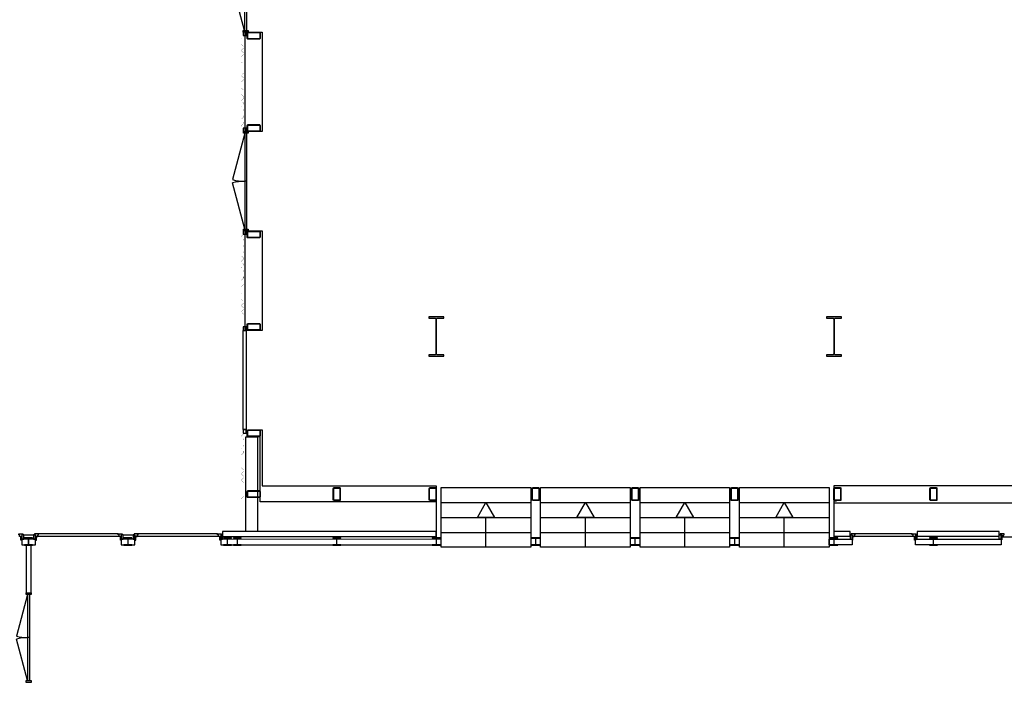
# Model space of a CAD drawing. Header units: millimetres. Extents: x 7256 to 213640, y 21030 to 164335.
# Tile 23 of 70: x 96613 to 116415, y 85621 to 98954. Entities that reach past the tile are written whole.
import ezdxf

# ---------------------------------------------------------------- set-up
doc = ezdxf.new("R2010")
doc.units = ezdxf.units.MM
doc.header["$LTSCALE"] = 100
for name, color, linetype in [('AA28----_KONSTRUKTIE', 252, 'Continuous'), ('AL21----_BUITENWAND', 3, 'Continuous'), ('AL22----_BINNENWAND', 2, 'Continuous'), ('AL24----_TRAPPEN', 8, 'Continuous'), ('AL28----_KONSTRUKTIE_BETON', 3, 'Continuous'), ('AL28----_KONSTRUKTIE_STAAL', 1, 'Continuous'), ('AL31----_BUITENKOZIJNEN', 1, 'Continuous'), ('AL32----_BINNENKOZIJNEN', 1, 'Continuous')]:
    doc.layers.add(name, color=color, linetype=linetype)

# ---------------------------------------------------------------- blocks, each defined once
blk = doc.blocks.new('HEA 160')
at = {"layer": 'AA28----_KONSTRUKTIE'}
h = blk.add_hatch(color=256, dxfattribs=at)
h.dxf.hatch_style = 1
h.paths.add_polyline_path([(80, -76), (80, -67), (18, -67, -0.414214), (3, -52), (3, 52, -0.414214), (18, 67), (80, 67), (80, 76), (-80, 76), (-80, 67), (-18, 67, -0.414214), (-3, 52), (-3, -52, -0.414214), (-18, -67), (-80, -67), (-80, -76)])
at = {"layer": 'AL28----_KONSTRUKTIE_STAAL'}
blk.add_lwpolyline([(-80, 76), (-80, 67), (-18, 67, -0.414214), (-3, 52), (-3, -52, -0.414214), (-18, -67), (-80, -67), (-80, -76), (80, -76), (80, -67), (18, -67, -0.414214), (3, -52), (3, 52, -0.414214), (18, 67), (80, 67), (80, 76)], format="xyb", close=True, dxfattribs=at)
blk = doc.blocks.new('*U164')
at = {"layer": 'AL32----_BINNENKOZIJNEN'}
for points in [[(-1800, 50), (-1765, 50), (-1765, -50), (-1800, -50)], [(-1765, 21), (-1765, -21), (-35, -21), (-35, 21)], [(-35, 50), (0, 50), (0, -50), (-35, -50)]]:
    blk.add_lwpolyline(points, close=True, dxfattribs=at)
for points in [[(-900, 21), (-900, -21)], [(-1765, -21), (-929, -245)], [(-35, -21), (-870, -245)]]:
    blk.add_lwpolyline(points, dxfattribs=at)
for centre, start, end in [((-1765, -21), 345, 0.0008), ((-35, -21), 180.0008, 195.0017)]:
    blk.add_arc(centre, 865, start, end, dxfattribs=at)
blk = doc.blocks.new('*U186')
at = {"layer": 'AL31----_BUITENKOZIJNEN'}
for points in [[(-2000, 50), (-1965, 50), (-1965, -50), (-2000, -50)], [(-1965, 21), (-1965, -21), (-35, -21), (-35, 21)], [(-35, 50), (0, 50), (0, -50), (-35, -50)]]:
    blk.add_lwpolyline(points, close=True, dxfattribs=at)
for points in [[(-1000, 21), (-1000, -21)], [(-1965, -21), (-1033, -270)], [(-35, -21), (-967, -270)]]:
    blk.add_lwpolyline(points, dxfattribs=at)
for centre, start, end in [((-1965, -21), 345, 0.0007), ((-35, -21), 179.9993, 195)]:
    blk.add_arc(centre, 965, start, end, dxfattribs=at)

msp = doc.modelspace()

# ---------------------------------------------------------------- hatches: boundary and pattern name
at = {"layer": 'AA28----_KONSTRUKTIE'}
h = msp.add_hatch(color=256, dxfattribs=at)
h.dxf.hatch_style = 1
edge = h.paths.add_edge_path(flags=16)
edge.add_arc((101205, 98578), 7, 180, 270, ccw=False)
edge.add_line((101198, 98578), (101198, 98688))
edge.add_arc((101206, 98688), 7.18, 90.9871, 179.0129, ccw=False)
edge.add_line((101205, 98695), (101435, 98695))
edge.add_arc((101435, 98688), 7.18, 0.9855, 89.0146, ccw=False)
edge.add_line((101442, 98688), (101442, 98578))
edge.add_arc((101435, 98578), 7.18, 270.9856, 359.0144, ccw=False)
edge.add_line((101435, 98571), (101205, 98571))
edge = h.paths.add_edge_path()
edge.add_arc((101205, 98578), 15, 180, 270, ccw=False)
edge.add_line((101190, 98578), (101190, 98688))
edge.add_arc((101206, 98688), 15.2, 90.6789, 179.3211, ccw=False)
edge.add_line((101205, 98703), (101435, 98703))
edge.add_arc((101435, 98688), 15.2, 0.6778, 89.3223, ccw=False)
edge.add_line((101450, 98688), (101450, 98578))
edge.add_arc((101435, 98578), 15.2, 270.6778, 359.3222, ccw=False)
edge.add_line((101435, 98563), (101205, 98563))
h = msp.add_hatch(color=256, dxfattribs=at)
h.dxf.hatch_style = 1
edge = h.paths.add_edge_path(flags=16)
edge.add_arc((101205, 98578), 7, 180, 270, ccw=False)
edge.add_line((101198, 98578), (101198, 98688))
edge.add_arc((101206, 98688), 7.18, 90.9871, 179.0129, ccw=False)
edge.add_line((101205, 98695), (101435, 98695))
edge.add_arc((101435, 98688), 7.18, 0.9855, 89.0146, ccw=False)
edge.add_line((101442, 98688), (101442, 98578))
edge.add_arc((101435, 98578), 7.18, 270.9856, 359.0144, ccw=False)
edge.add_line((101435, 98571), (101205, 98571))
edge = h.paths.add_edge_path()
edge.add_arc((101205, 98578), 15, 180, 270, ccw=False)
edge.add_line((101190, 98578), (101190, 98688))
edge.add_arc((101206, 98688), 15.2, 90.6789, 179.3211, ccw=False)
edge.add_line((101205, 98703), (101435, 98703))
edge.add_arc((101435, 98688), 15.2, 0.6778, 89.3223, ccw=False)
edge.add_line((101450, 98688), (101450, 98578))
edge.add_arc((101435, 98578), 15.2, 270.6778, 359.3222, ccw=False)
edge.add_line((101435, 98563), (101205, 98563))
h = msp.add_hatch(color=256, dxfattribs=at)
h.dxf.hatch_style = 1
edge = h.paths.add_edge_path(flags=16)
edge.add_arc((101205, 96718), 7, 180, 270, ccw=False)
edge.add_line((101198, 96718), (101198, 96828))
edge.add_arc((101206, 96828), 7.18, 90.9871, 179.0129, ccw=False)
edge.add_line((101205, 96835), (101435, 96835))
edge.add_arc((101435, 96828), 7.18, 0.9855, 89.0146, ccw=False)
edge.add_line((101442, 96828), (101442, 96718))
edge.add_arc((101435, 96718), 7.18, 270.9856, 359.0144, ccw=False)
edge.add_line((101435, 96711), (101205, 96711))
edge = h.paths.add_edge_path()
edge.add_arc((101205, 96718), 15, 180, 270, ccw=False)
edge.add_line((101190, 96718), (101190, 96828))
edge.add_arc((101206, 96828), 15.2, 90.6789, 179.3211, ccw=False)
edge.add_line((101205, 96843), (101435, 96843))
edge.add_arc((101435, 96828), 15.2, 0.6778, 89.3223, ccw=False)
edge.add_line((101450, 96828), (101450, 96718))
edge.add_arc((101435, 96718), 15.2, 270.6778, 359.3222, ccw=False)
edge.add_line((101435, 96703), (101205, 96703))
h = msp.add_hatch(color=256, dxfattribs=at)
h.dxf.hatch_style = 1
edge = h.paths.add_edge_path(flags=16)
edge.add_arc((101205, 96718), 7, 180, 270, ccw=False)
edge.add_line((101198, 96718), (101198, 96828))
edge.add_arc((101206, 96828), 7.18, 90.9871, 179.0129, ccw=False)
edge.add_line((101205, 96835), (101435, 96835))
edge.add_arc((101435, 96828), 7.18, 0.9855, 89.0146, ccw=False)
edge.add_line((101442, 96828), (101442, 96718))
edge.add_arc((101435, 96718), 7.18, 270.9856, 359.0144, ccw=False)
edge.add_line((101435, 96711), (101205, 96711))
edge = h.paths.add_edge_path()
edge.add_arc((101205, 96718), 15, 180, 270, ccw=False)
edge.add_line((101190, 96718), (101190, 96828))
edge.add_arc((101206, 96828), 15.2, 90.6789, 179.3211, ccw=False)
edge.add_line((101205, 96843), (101435, 96843))
edge.add_arc((101435, 96828), 15.2, 0.6778, 89.3223, ccw=False)
edge.add_line((101450, 96828), (101450, 96718))
edge.add_arc((101435, 96718), 15.2, 270.6778, 359.3222, ccw=False)
edge.add_line((101435, 96703), (101205, 96703))
h = msp.add_hatch(color=256, dxfattribs=at)
h.dxf.hatch_style = 1
edge = h.paths.add_edge_path(flags=16)
edge.add_arc((101205, 94578), 7, 180, 270, ccw=False)
edge.add_line((101198, 94578), (101198, 94688))
edge.add_arc((101206, 94688), 7.18, 90.9871, 179.0129, ccw=False)
edge.add_line((101205, 94695), (101435, 94695))
edge.add_arc((101435, 94688), 7.18, 0.9855, 89.0146, ccw=False)
edge.add_line((101442, 94688), (101442, 94578))
edge.add_arc((101435, 94578), 7.18, 270.9856, 359.0144, ccw=False)
edge.add_line((101435, 94571), (101205, 94571))
edge = h.paths.add_edge_path()
edge.add_arc((101205, 94578), 15, 180, 270, ccw=False)
edge.add_line((101190, 94578), (101190, 94688))
edge.add_arc((101206, 94688), 15.2, 90.6789, 179.3211, ccw=False)
edge.add_line((101205, 94703), (101435, 94703))
edge.add_arc((101435, 94688), 15.2, 0.6778, 89.3223, ccw=False)
edge.add_line((101450, 94688), (101450, 94578))
edge.add_arc((101435, 94578), 15.2, 270.6778, 359.3222, ccw=False)
edge.add_line((101435, 94563), (101205, 94563))
h = msp.add_hatch(color=256, dxfattribs=at)
h.dxf.hatch_style = 1
edge = h.paths.add_edge_path(flags=16)
edge.add_arc((101205, 94578), 7, 180, 270, ccw=False)
edge.add_line((101198, 94578), (101198, 94688))
edge.add_arc((101206, 94688), 7.18, 90.9871, 179.0129, ccw=False)
edge.add_line((101205, 94695), (101435, 94695))
edge.add_arc((101435, 94688), 7.18, 0.9855, 89.0146, ccw=False)
edge.add_line((101442, 94688), (101442, 94578))
edge.add_arc((101435, 94578), 7.18, 270.9856, 359.0144, ccw=False)
edge.add_line((101435, 94571), (101205, 94571))
edge = h.paths.add_edge_path()
edge.add_arc((101205, 94578), 15, 180, 270, ccw=False)
edge.add_line((101190, 94578), (101190, 94688))
edge.add_arc((101206, 94688), 15.2, 90.6789, 179.3211, ccw=False)
edge.add_line((101205, 94703), (101435, 94703))
edge.add_arc((101435, 94688), 15.2, 0.6778, 89.3223, ccw=False)
edge.add_line((101450, 94688), (101450, 94578))
edge.add_arc((101435, 94578), 15.2, 270.6778, 359.3222, ccw=False)
edge.add_line((101435, 94563), (101205, 94563))
h = msp.add_hatch(color=256, dxfattribs=at)
h.dxf.hatch_style = 1
h.paths.add_polyline_path([(104984, 92232), (104984, 92927, 0.401806), (104961, 92948), (104840, 92948), (104840, 92973), (105140, 92973), (105140, 92948), (105021, 92948, 0.414214), (104997, 92924), (104997, 92232, 0.414214), (105021, 92208), (105140, 92208), (105140, 92183), (104840, 92183), (104840, 92208), (104962, 92208, 0.426731)])
h = msp.add_hatch(color=256, dxfattribs=at)
h.dxf.hatch_style = 1
h.paths.add_polyline_path([(104984, 92232), (104984, 92927, 0.401806), (104961, 92948), (104840, 92948), (104840, 92973), (105140, 92973), (105140, 92948), (105021, 92948, 0.414214), (104997, 92924), (104997, 92232, 0.414214), (105021, 92208), (105140, 92208), (105140, 92183), (104840, 92183), (104840, 92208), (104962, 92208, 0.426731)])
h = msp.add_hatch(color=256, dxfattribs=at)
h.dxf.hatch_style = 1
h.paths.add_polyline_path([(112984, 92232), (112984, 92927, 0.401806), (112961, 92948), (112840, 92948), (112840, 92973), (113140, 92973), (113140, 92948), (113021, 92948, 0.414214), (112997, 92924), (112997, 92232, 0.414214), (113021, 92208), (113140, 92208), (113140, 92183), (112840, 92183), (112840, 92208), (112962, 92208, 0.426731)])
h = msp.add_hatch(color=256, dxfattribs=at)
h.dxf.hatch_style = 1
h.paths.add_polyline_path([(112984, 92232), (112984, 92927, 0.401806), (112961, 92948), (112840, 92948), (112840, 92973), (113140, 92973), (113140, 92948), (113021, 92948, 0.414214), (112997, 92924), (112997, 92232, 0.414214), (113021, 92208), (113140, 92208), (113140, 92183), (112840, 92183), (112840, 92208), (112962, 92208, 0.426731)])
h = msp.add_hatch(color=256, dxfattribs=at)
h.dxf.hatch_style = 1
edge = h.paths.add_edge_path(flags=16)
edge.add_arc((101205, 92718), 7, 180, 270, ccw=False)
edge.add_line((101198, 92718), (101198, 92828))
edge.add_arc((101206, 92828), 7.18, 90.9871, 179.0129, ccw=False)
edge.add_line((101205, 92835), (101435, 92835))
edge.add_arc((101435, 92828), 7.18, 0.9855, 89.0146, ccw=False)
edge.add_line((101442, 92828), (101442, 92718))
edge.add_arc((101435, 92718), 7.18, 270.9856, 359.0144, ccw=False)
edge.add_line((101435, 92711), (101205, 92711))
edge = h.paths.add_edge_path()
edge.add_arc((101205, 92718), 15, 180, 270, ccw=False)
edge.add_line((101190, 92718), (101190, 92828))
edge.add_arc((101206, 92828), 15.2, 90.6789, 179.3211, ccw=False)
edge.add_line((101205, 92843), (101435, 92843))
edge.add_arc((101435, 92828), 15.2, 0.6778, 89.3223, ccw=False)
edge.add_line((101450, 92828), (101450, 92718))
edge.add_arc((101435, 92718), 15.2, 270.6778, 359.3222, ccw=False)
edge.add_line((101435, 92703), (101205, 92703))
h = msp.add_hatch(color=256, dxfattribs=at)
h.dxf.hatch_style = 1
edge = h.paths.add_edge_path(flags=16)
edge.add_arc((101205, 92718), 7, 180, 270, ccw=False)
edge.add_line((101198, 92718), (101198, 92828))
edge.add_arc((101206, 92828), 7.18, 90.9871, 179.0129, ccw=False)
edge.add_line((101205, 92835), (101435, 92835))
edge.add_arc((101435, 92828), 7.18, 0.9855, 89.0146, ccw=False)
edge.add_line((101442, 92828), (101442, 92718))
edge.add_arc((101435, 92718), 7.18, 270.9856, 359.0144, ccw=False)
edge.add_line((101435, 92711), (101205, 92711))
edge = h.paths.add_edge_path()
edge.add_arc((101205, 92718), 15, 180, 270, ccw=False)
edge.add_line((101190, 92718), (101190, 92828))
edge.add_arc((101206, 92828), 15.2, 90.6789, 179.3211, ccw=False)
edge.add_line((101205, 92843), (101435, 92843))
edge.add_arc((101435, 92828), 15.2, 0.6778, 89.3223, ccw=False)
edge.add_line((101450, 92828), (101450, 92718))
edge.add_arc((101435, 92718), 15.2, 270.6778, 359.3222, ccw=False)
edge.add_line((101435, 92703), (101205, 92703))
h = msp.add_hatch(color=256, dxfattribs=at)
h.dxf.hatch_style = 1
edge = h.paths.add_edge_path(flags=16)
edge.add_arc((101205, 90578), 7, 180, 270, ccw=False)
edge.add_line((101198, 90578), (101198, 90688))
edge.add_arc((101206, 90688), 7.18, 90.9871, 179.0129, ccw=False)
edge.add_line((101205, 90695), (101435, 90695))
edge.add_arc((101435, 90688), 7.18, 0.9855, 89.0146, ccw=False)
edge.add_line((101442, 90688), (101442, 90578))
edge.add_arc((101435, 90578), 7.18, 270.9856, 359.0144, ccw=False)
edge.add_line((101435, 90571), (101205, 90571))
edge = h.paths.add_edge_path()
edge.add_arc((101205, 90578), 15, 180, 270, ccw=False)
edge.add_line((101190, 90578), (101190, 90688))
edge.add_arc((101206, 90688), 15.2, 90.6789, 179.3211, ccw=False)
edge.add_line((101205, 90703), (101435, 90703))
edge.add_arc((101435, 90688), 15.2, 0.6778, 89.3223, ccw=False)
edge.add_line((101450, 90688), (101450, 90578))
edge.add_arc((101435, 90578), 15.2, 270.6778, 359.3222, ccw=False)
edge.add_line((101435, 90563), (101205, 90563))
h = msp.add_hatch(color=256, dxfattribs=at)
h.dxf.hatch_style = 1
edge = h.paths.add_edge_path(flags=16)
edge.add_arc((101205, 90578), 7, 180, 270, ccw=False)
edge.add_line((101198, 90578), (101198, 90688))
edge.add_arc((101206, 90688), 7.18, 90.9871, 179.0129, ccw=False)
edge.add_line((101205, 90695), (101435, 90695))
edge.add_arc((101435, 90688), 7.18, 0.9855, 89.0146, ccw=False)
edge.add_line((101442, 90688), (101442, 90578))
edge.add_arc((101435, 90578), 7.18, 270.9856, 359.0144, ccw=False)
edge.add_line((101435, 90571), (101205, 90571))
edge = h.paths.add_edge_path()
edge.add_arc((101205, 90578), 15, 180, 270, ccw=False)
edge.add_line((101190, 90578), (101190, 90688))
edge.add_arc((101206, 90688), 15.2, 90.6789, 179.3211, ccw=False)
edge.add_line((101205, 90703), (101435, 90703))
edge.add_arc((101435, 90688), 15.2, 0.6778, 89.3223, ccw=False)
edge.add_line((101450, 90688), (101450, 90578))
edge.add_arc((101435, 90578), 15.2, 270.6778, 359.3222, ccw=False)
edge.add_line((101435, 90563), (101205, 90563))
h = msp.add_hatch(color=256, dxfattribs=at)
h.dxf.hatch_style = 1
edge = h.paths.add_edge_path(flags=16)
edge.add_arc((103045, 89293), 7, -90, 0, ccw=False)
edge.add_line((103045, 89286), (102935, 89286))
edge.add_arc((102936, 89293), 7.18, 180.9871, 269.0129, ccw=False)
edge.add_line((102928, 89293), (102928, 89523))
edge.add_arc((102936, 89523), 7.18, 90.9855, 179.0146, ccw=False)
edge.add_line((102935, 89530), (103045, 89530))
edge.add_arc((103045, 89523), 7.18, 0.9856, 89.0144, ccw=False)
edge.add_line((103052, 89523), (103052, 89293))
edge = h.paths.add_edge_path()
edge.add_arc((103045, 89293), 15, -90, 0, ccw=False)
edge.add_line((103045, 89278), (102935, 89278))
edge.add_arc((102936, 89293), 15.2, 180.6789, 269.3211, ccw=False)
edge.add_line((102920, 89293), (102920, 89523))
edge.add_arc((102936, 89523), 15.2, 90.6778, 179.3223, ccw=False)
edge.add_line((102935, 89538), (103045, 89538))
edge.add_arc((103045, 89523), 15.2, 0.6778, 89.3222, ccw=False)
edge.add_line((103060, 89523), (103060, 89293))
h = msp.add_hatch(color=256, dxfattribs=at)
h.dxf.hatch_style = 1
edge = h.paths.add_edge_path(flags=16)
edge.add_arc((103045, 89293), 7, -90, 0, ccw=False)
edge.add_line((103045, 89286), (102935, 89286))
edge.add_arc((102936, 89293), 7.18, 180.9871, 269.0129, ccw=False)
edge.add_line((102928, 89293), (102928, 89523))
edge.add_arc((102936, 89523), 7.18, 90.9855, 179.0146, ccw=False)
edge.add_line((102935, 89530), (103045, 89530))
edge.add_arc((103045, 89523), 7.18, 0.9856, 89.0144, ccw=False)
edge.add_line((103052, 89523), (103052, 89293))
edge = h.paths.add_edge_path()
edge.add_arc((103045, 89293), 15, -90, 0, ccw=False)
edge.add_line((103045, 89278), (102935, 89278))
edge.add_arc((102936, 89293), 15.2, 180.6789, 269.3211, ccw=False)
edge.add_line((102920, 89293), (102920, 89523))
edge.add_arc((102936, 89523), 15.2, 90.6778, 179.3223, ccw=False)
edge.add_line((102935, 89538), (103045, 89538))
edge.add_arc((103045, 89523), 15.2, 0.6778, 89.3222, ccw=False)
edge.add_line((103060, 89523), (103060, 89293))
h = msp.add_hatch(color=256, dxfattribs=at)
h.dxf.hatch_style = 1
edge = h.paths.add_edge_path(flags=16)
edge.add_arc((104975, 89293), 7, -90, 0, ccw=False)
edge.add_line((104975, 89286), (104865, 89286))
edge.add_arc((104866, 89293), 7.18, 180.9871, 269.0129, ccw=False)
edge.add_line((104858, 89293), (104858, 89523))
edge.add_arc((104866, 89523), 7.18, 90.9855, 179.0146, ccw=False)
edge.add_line((104865, 89530), (104975, 89530))
edge.add_arc((104975, 89523), 7.18, 0.9856, 89.0144, ccw=False)
edge.add_line((104982, 89523), (104982, 89293))
edge = h.paths.add_edge_path()
edge.add_arc((104975, 89293), 15, -90, 0, ccw=False)
edge.add_line((104975, 89278), (104865, 89278))
edge.add_arc((104866, 89293), 15.2, 180.6789, 269.3211, ccw=False)
edge.add_line((104850, 89293), (104850, 89523))
edge.add_arc((104866, 89523), 15.2, 90.6778, 179.3223, ccw=False)
edge.add_line((104865, 89538), (104975, 89538))
edge.add_arc((104975, 89523), 15.2, 0.6778, 89.3222, ccw=False)
edge.add_line((104990, 89523), (104990, 89293))
h = msp.add_hatch(color=256, dxfattribs=at)
h.dxf.hatch_style = 1
edge = h.paths.add_edge_path(flags=16)
edge.add_arc((104975, 89293), 7, -90, 0, ccw=False)
edge.add_line((104975, 89286), (104865, 89286))
edge.add_arc((104866, 89293), 7.18, 180.9871, 269.0129, ccw=False)
edge.add_line((104858, 89293), (104858, 89523))
edge.add_arc((104866, 89523), 7.18, 90.9855, 179.0146, ccw=False)
edge.add_line((104865, 89530), (104975, 89530))
edge.add_arc((104975, 89523), 7.18, 0.9856, 89.0144, ccw=False)
edge.add_line((104982, 89523), (104982, 89293))
edge = h.paths.add_edge_path()
edge.add_arc((104975, 89293), 15, -90, 0, ccw=False)
edge.add_line((104975, 89278), (104865, 89278))
edge.add_arc((104866, 89293), 15.2, 180.6789, 269.3211, ccw=False)
edge.add_line((104850, 89293), (104850, 89523))
edge.add_arc((104866, 89523), 15.2, 90.6778, 179.3223, ccw=False)
edge.add_line((104865, 89538), (104975, 89538))
edge.add_arc((104975, 89523), 15.2, 0.6778, 89.3222, ccw=False)
edge.add_line((104990, 89523), (104990, 89293))
h = msp.add_hatch(color=256, dxfattribs=at)
h.dxf.hatch_style = 1
edge = h.paths.add_edge_path(flags=16)
edge.add_arc((107045, 89293), 7, -90, 0, ccw=False)
edge.add_line((107045, 89286), (106935, 89286))
edge.add_arc((106936, 89293), 7.18, 180.9871, 269.0129, ccw=False)
edge.add_line((106928, 89293), (106928, 89523))
edge.add_arc((106936, 89523), 7.18, 90.9855, 179.0146, ccw=False)
edge.add_line((106935, 89530), (107045, 89530))
edge.add_arc((107045, 89523), 7.18, 0.9856, 89.0144, ccw=False)
edge.add_line((107052, 89523), (107052, 89293))
edge = h.paths.add_edge_path()
edge.add_arc((107045, 89293), 15, -90, 0, ccw=False)
edge.add_line((107045, 89278), (106935, 89278))
edge.add_arc((106936, 89293), 15.2, 180.6789, 269.3211, ccw=False)
edge.add_line((106920, 89293), (106920, 89523))
edge.add_arc((106936, 89523), 15.2, 90.6778, 179.3223, ccw=False)
edge.add_line((106935, 89538), (107045, 89538))
edge.add_arc((107045, 89523), 15.2, 0.6778, 89.3222, ccw=False)
edge.add_line((107060, 89523), (107060, 89293))
h = msp.add_hatch(color=256, dxfattribs=at)
h.dxf.hatch_style = 1
edge = h.paths.add_edge_path(flags=16)
edge.add_arc((107045, 89293), 7, -90, 0, ccw=False)
edge.add_line((107045, 89286), (106935, 89286))
edge.add_arc((106936, 89293), 7.18, 180.9871, 269.0129, ccw=False)
edge.add_line((106928, 89293), (106928, 89523))
edge.add_arc((106936, 89523), 7.18, 90.9855, 179.0146, ccw=False)
edge.add_line((106935, 89530), (107045, 89530))
edge.add_arc((107045, 89523), 7.18, 0.9856, 89.0144, ccw=False)
edge.add_line((107052, 89523), (107052, 89293))
edge = h.paths.add_edge_path()
edge.add_arc((107045, 89293), 15, -90, 0, ccw=False)
edge.add_line((107045, 89278), (106935, 89278))
edge.add_arc((106936, 89293), 15.2, 180.6789, 269.3211, ccw=False)
edge.add_line((106920, 89293), (106920, 89523))
edge.add_arc((106936, 89523), 15.2, 90.6778, 179.3223, ccw=False)
edge.add_line((106935, 89538), (107045, 89538))
edge.add_arc((107045, 89523), 15.2, 0.6778, 89.3222, ccw=False)
edge.add_line((107060, 89523), (107060, 89293))
h = msp.add_hatch(color=256, dxfattribs=at)
h.dxf.hatch_style = 1
edge = h.paths.add_edge_path(flags=16)
edge.add_arc((109045, 89293), 7, -90, 0, ccw=False)
edge.add_line((109045, 89286), (108935, 89286))
edge.add_arc((108936, 89293), 7.18, 180.9871, 269.0129, ccw=False)
edge.add_line((108928, 89293), (108928, 89523))
edge.add_arc((108936, 89523), 7.18, 90.9855, 179.0146, ccw=False)
edge.add_line((108935, 89530), (109045, 89530))
edge.add_arc((109045, 89523), 7.18, 0.9856, 89.0144, ccw=False)
edge.add_line((109052, 89523), (109052, 89293))
edge = h.paths.add_edge_path()
edge.add_arc((109045, 89293), 15, -90, 0, ccw=False)
edge.add_line((109045, 89278), (108935, 89278))
edge.add_arc((108936, 89293), 15.2, 180.6789, 269.3211, ccw=False)
edge.add_line((108920, 89293), (108920, 89523))
edge.add_arc((108936, 89523), 15.2, 90.6778, 179.3223, ccw=False)
edge.add_line((108935, 89538), (109045, 89538))
edge.add_arc((109045, 89523), 15.2, 0.6778, 89.3222, ccw=False)
edge.add_line((109060, 89523), (109060, 89293))
h = msp.add_hatch(color=256, dxfattribs=at)
h.dxf.hatch_style = 1
edge = h.paths.add_edge_path(flags=16)
edge.add_arc((109045, 89293), 7, -90, 0, ccw=False)
edge.add_line((109045, 89286), (108935, 89286))
edge.add_arc((108936, 89293), 7.18, 180.9871, 269.0129, ccw=False)
edge.add_line((108928, 89293), (108928, 89523))
edge.add_arc((108936, 89523), 7.18, 90.9855, 179.0146, ccw=False)
edge.add_line((108935, 89530), (109045, 89530))
edge.add_arc((109045, 89523), 7.18, 0.9856, 89.0144, ccw=False)
edge.add_line((109052, 89523), (109052, 89293))
edge = h.paths.add_edge_path()
edge.add_arc((109045, 89293), 15, -90, 0, ccw=False)
edge.add_line((109045, 89278), (108935, 89278))
edge.add_arc((108936, 89293), 15.2, 180.6789, 269.3211, ccw=False)
edge.add_line((108920, 89293), (108920, 89523))
edge.add_arc((108936, 89523), 15.2, 90.6778, 179.3223, ccw=False)
edge.add_line((108935, 89538), (109045, 89538))
edge.add_arc((109045, 89523), 15.2, 0.6778, 89.3222, ccw=False)
edge.add_line((109060, 89523), (109060, 89293))
h = msp.add_hatch(color=256, dxfattribs=at)
h.dxf.hatch_style = 1
edge = h.paths.add_edge_path(flags=16)
edge.add_arc((111045, 89293), 7, -90, 0, ccw=False)
edge.add_line((111045, 89286), (110935, 89286))
edge.add_arc((110936, 89293), 7.18, 180.9871, 269.0129, ccw=False)
edge.add_line((110928, 89293), (110928, 89523))
edge.add_arc((110936, 89523), 7.18, 90.9855, 179.0146, ccw=False)
edge.add_line((110935, 89530), (111045, 89530))
edge.add_arc((111045, 89523), 7.18, 0.9856, 89.0144, ccw=False)
edge.add_line((111052, 89523), (111052, 89293))
edge = h.paths.add_edge_path()
edge.add_arc((111045, 89293), 15, -90, 0, ccw=False)
edge.add_line((111045, 89278), (110935, 89278))
edge.add_arc((110936, 89293), 15.2, 180.6789, 269.3211, ccw=False)
edge.add_line((110920, 89293), (110920, 89523))
edge.add_arc((110936, 89523), 15.2, 90.6778, 179.3223, ccw=False)
edge.add_line((110935, 89538), (111045, 89538))
edge.add_arc((111045, 89523), 15.2, 0.6778, 89.3222, ccw=False)
edge.add_line((111060, 89523), (111060, 89293))
h = msp.add_hatch(color=256, dxfattribs=at)
h.dxf.hatch_style = 1
edge = h.paths.add_edge_path(flags=16)
edge.add_arc((111045, 89293), 7, -90, 0, ccw=False)
edge.add_line((111045, 89286), (110935, 89286))
edge.add_arc((110936, 89293), 7.18, 180.9871, 269.0129, ccw=False)
edge.add_line((110928, 89293), (110928, 89523))
edge.add_arc((110936, 89523), 7.18, 90.9855, 179.0146, ccw=False)
edge.add_line((110935, 89530), (111045, 89530))
edge.add_arc((111045, 89523), 7.18, 0.9856, 89.0144, ccw=False)
edge.add_line((111052, 89523), (111052, 89293))
edge = h.paths.add_edge_path()
edge.add_arc((111045, 89293), 15, -90, 0, ccw=False)
edge.add_line((111045, 89278), (110935, 89278))
edge.add_arc((110936, 89293), 15.2, 180.6789, 269.3211, ccw=False)
edge.add_line((110920, 89293), (110920, 89523))
edge.add_arc((110936, 89523), 15.2, 90.6778, 179.3223, ccw=False)
edge.add_line((110935, 89538), (111045, 89538))
edge.add_arc((111045, 89523), 15.2, 0.6778, 89.3222, ccw=False)
edge.add_line((111060, 89523), (111060, 89293))
h = msp.add_hatch(color=256, dxfattribs=at)
h.dxf.hatch_style = 1
edge = h.paths.add_edge_path(flags=16)
edge.add_arc((113115, 89293), 7, -90, 0, ccw=False)
edge.add_line((113115, 89286), (113005, 89286))
edge.add_arc((113006, 89293), 7.18, 180.9871, 269.0129, ccw=False)
edge.add_line((112998, 89293), (112998, 89523))
edge.add_arc((113006, 89523), 7.18, 90.9855, 179.0146, ccw=False)
edge.add_line((113005, 89530), (113115, 89530))
edge.add_arc((113115, 89523), 7.18, 0.9856, 89.0144, ccw=False)
edge.add_line((113122, 89523), (113122, 89293))
edge = h.paths.add_edge_path()
edge.add_arc((113115, 89293), 15, -90, 0, ccw=False)
edge.add_line((113115, 89278), (113005, 89278))
edge.add_arc((113006, 89293), 15.2, 180.6789, 269.3211, ccw=False)
edge.add_line((112990, 89293), (112990, 89523))
edge.add_arc((113006, 89523), 15.2, 90.6778, 179.3223, ccw=False)
edge.add_line((113005, 89538), (113115, 89538))
edge.add_arc((113115, 89523), 15.2, 0.6778, 89.3222, ccw=False)
edge.add_line((113130, 89523), (113130, 89293))
h = msp.add_hatch(color=256, dxfattribs=at)
h.dxf.hatch_style = 1
edge = h.paths.add_edge_path(flags=16)
edge.add_arc((113115, 89293), 7, -90, 0, ccw=False)
edge.add_line((113115, 89286), (113005, 89286))
edge.add_arc((113006, 89293), 7.18, 180.9871, 269.0129, ccw=False)
edge.add_line((112998, 89293), (112998, 89523))
edge.add_arc((113006, 89523), 7.18, 90.9855, 179.0146, ccw=False)
edge.add_line((113005, 89530), (113115, 89530))
edge.add_arc((113115, 89523), 7.18, 0.9856, 89.0144, ccw=False)
edge.add_line((113122, 89523), (113122, 89293))
edge = h.paths.add_edge_path()
edge.add_arc((113115, 89293), 15, -90, 0, ccw=False)
edge.add_line((113115, 89278), (113005, 89278))
edge.add_arc((113006, 89293), 15.2, 180.6789, 269.3211, ccw=False)
edge.add_line((112990, 89293), (112990, 89523))
edge.add_arc((113006, 89523), 15.2, 90.6778, 179.3223, ccw=False)
edge.add_line((113005, 89538), (113115, 89538))
edge.add_arc((113115, 89523), 15.2, 0.6778, 89.3222, ccw=False)
edge.add_line((113130, 89523), (113130, 89293))
h = msp.add_hatch(color=256, dxfattribs=at)
h.dxf.hatch_style = 1
edge = h.paths.add_edge_path(flags=16)
edge.add_arc((115045, 89293), 7, -90, 0, ccw=False)
edge.add_line((115045, 89286), (114935, 89286))
edge.add_arc((114936, 89293), 7.18, 180.9871, 269.0129, ccw=False)
edge.add_line((114928, 89293), (114928, 89523))
edge.add_arc((114936, 89523), 7.18, 90.9855, 179.0146, ccw=False)
edge.add_line((114935, 89530), (115045, 89530))
edge.add_arc((115045, 89523), 7.18, 0.9856, 89.0144, ccw=False)
edge.add_line((115052, 89523), (115052, 89293))
edge = h.paths.add_edge_path()
edge.add_arc((115045, 89293), 15, -90, 0, ccw=False)
edge.add_line((115045, 89278), (114935, 89278))
edge.add_arc((114936, 89293), 15.2, 180.6789, 269.3211, ccw=False)
edge.add_line((114920, 89293), (114920, 89523))
edge.add_arc((114936, 89523), 15.2, 90.6778, 179.3223, ccw=False)
edge.add_line((114935, 89538), (115045, 89538))
edge.add_arc((115045, 89523), 15.2, 0.6778, 89.3222, ccw=False)
edge.add_line((115060, 89523), (115060, 89293))
h = msp.add_hatch(color=256, dxfattribs=at)
h.dxf.hatch_style = 1
edge = h.paths.add_edge_path(flags=16)
edge.add_arc((115045, 89293), 7, -90, 0, ccw=False)
edge.add_line((115045, 89286), (114935, 89286))
edge.add_arc((114936, 89293), 7.18, 180.9871, 269.0129, ccw=False)
edge.add_line((114928, 89293), (114928, 89523))
edge.add_arc((114936, 89523), 7.18, 90.9855, 179.0146, ccw=False)
edge.add_line((114935, 89530), (115045, 89530))
edge.add_arc((115045, 89523), 7.18, 0.9856, 89.0144, ccw=False)
edge.add_line((115052, 89523), (115052, 89293))
edge = h.paths.add_edge_path()
edge.add_arc((115045, 89293), 15, -90, 0, ccw=False)
edge.add_line((115045, 89278), (114935, 89278))
edge.add_arc((114936, 89293), 15.2, 180.6789, 269.3211, ccw=False)
edge.add_line((114920, 89293), (114920, 89523))
edge.add_arc((114936, 89523), 15.2, 90.6778, 179.3223, ccw=False)
edge.add_line((114935, 89538), (115045, 89538))
edge.add_arc((115045, 89523), 15.2, 0.6778, 89.3222, ccw=False)
edge.add_line((115060, 89523), (115060, 89293))
h = msp.add_hatch(color=256, dxfattribs=at)
h.dxf.hatch_style = 1
edge = h.paths.add_edge_path(flags=16)
edge.add_arc((101205, 89353), 7, 180, 270, ccw=False)
edge.add_line((101198, 89353), (101198, 89463))
edge.add_arc((101206, 89463), 7.18, 90.9871, 179.0129, ccw=False)
edge.add_line((101205, 89470), (101435, 89470))
edge.add_arc((101435, 89463), 7.18, 0.9855, 89.0146, ccw=False)
edge.add_line((101442, 89463), (101442, 89353))
edge.add_arc((101435, 89353), 7.18, 270.9856, 359.0144, ccw=False)
edge.add_line((101435, 89346), (101205, 89346))
edge = h.paths.add_edge_path()
edge.add_arc((101205, 89353), 15, 180, 270, ccw=False)
edge.add_line((101190, 89353), (101190, 89463))
edge.add_arc((101206, 89463), 15.2, 90.6789, 179.3211, ccw=False)
edge.add_line((101205, 89478), (101435, 89478))
edge.add_arc((101435, 89463), 15.2, 0.6778, 89.3223, ccw=False)
edge.add_line((101450, 89463), (101450, 89353))
edge.add_arc((101435, 89353), 15.2, 270.6778, 359.3222, ccw=False)
edge.add_line((101435, 89338), (101205, 89338))
h = msp.add_hatch(color=256, dxfattribs=at)
h.dxf.hatch_style = 1
edge = h.paths.add_edge_path(flags=16)
edge.add_arc((101205, 89353), 7, 180, 270, ccw=False)
edge.add_line((101198, 89353), (101198, 89463))
edge.add_arc((101206, 89463), 7.18, 90.9871, 179.0129, ccw=False)
edge.add_line((101205, 89470), (101435, 89470))
edge.add_arc((101435, 89463), 7.18, 0.9855, 89.0146, ccw=False)
edge.add_line((101442, 89463), (101442, 89353))
edge.add_arc((101435, 89353), 7.18, 270.9856, 359.0144, ccw=False)
edge.add_line((101435, 89346), (101205, 89346))
edge = h.paths.add_edge_path()
edge.add_arc((101205, 89353), 15, 180, 270, ccw=False)
edge.add_line((101190, 89353), (101190, 89463))
edge.add_arc((101206, 89463), 15.2, 90.6789, 179.3211, ccw=False)
edge.add_line((101205, 89478), (101435, 89478))
edge.add_arc((101435, 89463), 15.2, 0.6778, 89.3223, ccw=False)
edge.add_line((101450, 89463), (101450, 89353))
edge.add_arc((101435, 89353), 15.2, 270.6778, 359.3222, ccw=False)
edge.add_line((101435, 89338), (101205, 89338))

# ---------------------------------------------------------------- linework, layer by layer
at = {"layer": 'AL21----_BUITENWAND', "const_width": 2}
for points in [[(101117, 98259), (101117, 98282, 0.19762), (101116, 98284), (101069, 98333, -0.411302), (101069, 98335), (101117, 98384, 0.19762), (101117, 98385), (101118, 98408, 0.19762), (101117, 98410), (101069, 98459, -0.411302), (101069, 98461), (101117, 98510, 0.19762), (101118, 98511), (101118, 98534, 0.19762), (101117, 98536), (101070, 98585, -0.411302), (101070, 98587), (101118, 98636, 0.19762), (101118, 98637), (101118, 98647)], [(101117, 97755), (101117, 97778, 0.19762), (101117, 97780), (101069, 97829, -0.411302), (101069, 97831), (101117, 97880, 0.19762), (101118, 97881), (101118, 97904, 0.19762), (101117, 97906), (101069, 97955, -0.411302), (101069, 97957), (101117, 98006, 0.19762), (101118, 98007), (101118, 98030, 0.19762), (101118, 98032), (101070, 98081, -0.411302), (101070, 98083), (101118, 98132, 0.19762), (101118, 98133), (101119, 98156, 0.19762), (101118, 98158), (101070, 98207, -0.411302), (101070, 98209), (101118, 98258, 0.19762), (101119, 98259), (101119, 98282, 0.19762), (101118, 98284)], [(101121, 97250), (101121, 97273, 0.19762), (101121, 97275), (101073, 97324, -0.411302), (101073, 97326), (101121, 97375, 0.19762), (101121, 97376), (101122, 97399, 0.19762), (101121, 97401), (101073, 97450, -0.411302), (101073, 97452), (101121, 97501, 0.19762), (101122, 97502), (101122, 97525, 0.19762), (101121, 97527), (101074, 97576, -0.411302), (101074, 97578), (101122, 97627, 0.19762), (101122, 97628), (101122, 97651, 0.19762), (101122, 97653), (101074, 97702, -0.411302), (101074, 97704), (101122, 97753, 0.19762), (101123, 97754), (101123, 97777, 0.19762), (101122, 97779)], [(101119, 96746), (101119, 96769, 0.19762), (101119, 96771), (101071, 96820, -0.411302), (101071, 96822), (101119, 96871, 0.19762), (101120, 96872), (101120, 96895, 0.19762), (101119, 96897), (101071, 96946, -0.411302), (101071, 96948), (101119, 96997, 0.19762), (101120, 96998), (101120, 97021, 0.19762), (101120, 97023), (101072, 97072, -0.411302), (101072, 97074), (101120, 97123, 0.19762), (101121, 97124), (101121, 97147, 0.19762), (101120, 97149), (101072, 97198, -0.411302), (101072, 97200), (101120, 97249, 0.19762), (101121, 97250), (101121, 97273, 0.19762), (101121, 97275)], [(101114, 94263), (101114, 94287, 0.19762), (101113, 94288), (101065, 94337, -0.411302), (101065, 94339), (101114, 94388, 0.19762), (101114, 94389), (101114, 94413, 0.19762), (101114, 94414), (101066, 94463, -0.411302), (101066, 94465), (101114, 94514, 0.19762), (101115, 94515), (101115, 94539, 0.19762), (101114, 94540), (101066, 94589, -0.411302), (101066, 94591), (101115, 94640, 0.19762), (101115, 94641)], [(101114, 93759), (101114, 93783, 0.19762), (101113, 93784), (101066, 93833, -0.411302), (101066, 93835), (101114, 93884, 0.19762), (101114, 93885), (101114, 93909, 0.19762), (101114, 93910), (101066, 93959, -0.411302), (101066, 93961), (101114, 94010, 0.19762), (101115, 94011), (101115, 94035, 0.19762), (101114, 94036), (101066, 94085, -0.411302), (101066, 94087), (101115, 94136, 0.19762), (101115, 94137), (101115, 94161, 0.19762), (101115, 94162), (101067, 94211, -0.411302), (101067, 94213), (101115, 94262, 0.19762), (101116, 94263), (101116, 94287, 0.19762), (101115, 94288)], [(101118, 93254), (101118, 93278, 0.19762), (101117, 93279), (101069, 93328, -0.411302), (101069, 93331), (101118, 93379, 0.19762), (101118, 93380), (101118, 93404, 0.19762), (101118, 93405), (101070, 93454, -0.411302), (101070, 93457), (101118, 93505, 0.19762), (101119, 93506), (101119, 93530, 0.19762), (101118, 93531), (101070, 93580, -0.411302), (101070, 93583), (101119, 93631, 0.19762), (101119, 93632), (101119, 93656, 0.19762), (101119, 93657), (101071, 93706, -0.411302), (101071, 93709), (101119, 93757, 0.19762), (101120, 93758), (101120, 93782, 0.19762), (101119, 93783)], [(101116, 92750), (101116, 92774, 0.19762), (101115, 92775), (101068, 92824, -0.411302), (101068, 92827), (101116, 92875, 0.19762), (101116, 92876), (101116, 92900, 0.19762), (101116, 92901), (101068, 92950, -0.411302), (101068, 92953), (101116, 93001, 0.19762), (101117, 93002), (101117, 93026, 0.19762), (101116, 93027), (101069, 93076, -0.411302), (101069, 93079), (101117, 93127, 0.19762), (101117, 93128), (101117, 93152, 0.19762), (101117, 93153), (101069, 93202, -0.411302), (101069, 93205), (101117, 93253, 0.19762), (101118, 93254), (101118, 93278, 0.19762), (101117, 93279)], [(101114, 90246), (101114, 90269, 0.19762), (101113, 90271), (101066, 90319, -0.411302), (101066, 90322), (101114, 90370, 0.19762), (101114, 90372), (101114, 90395, 0.19762), (101114, 90397), (101066, 90445, -0.411302), (101066, 90448), (101114, 90496, 0.19762), (101115, 90498), (101115, 90521, 0.19762), (101114, 90523), (101066, 90571, -0.411302), (101066, 90574), (101115, 90622, 0.19762), (101115, 90624), (101115, 90637)], [(101118, 89741), (101118, 89764, 0.19762), (101117, 89766), (101069, 89814, -0.411302), (101069, 89817), (101118, 89866, 0.19762), (101118, 89867), (101118, 89890, 0.19762), (101118, 89892), (101070, 89940, -0.411302), (101070, 89943), (101118, 89992, 0.19762), (101119, 89993), (101119, 90016, 0.19762), (101118, 90018), (101070, 90066, -0.411302), (101070, 90069), (101119, 90118, 0.19762), (101119, 90119), (101119, 90142, 0.19762), (101119, 90144), (101071, 90192, -0.411302), (101071, 90195), (101119, 90244, 0.19762), (101120, 90245), (101120, 90268, 0.19762), (101119, 90270)], [(101116, 89237), (101116, 89260, 0.19762), (101115, 89262), (101068, 89310, -0.411302), (101068, 89313), (101116, 89362, 0.19762), (101116, 89363), (101116, 89386, 0.19762), (101116, 89388), (101068, 89436, -0.411302), (101068, 89439), (101116, 89488, 0.19762), (101117, 89489), (101117, 89512, 0.19762), (101116, 89514), (101069, 89562, -0.411302), (101069, 89565), (101117, 89614, 0.19762), (101117, 89615), (101117, 89638, 0.19762), (101117, 89640), (101069, 89688, -0.411302), (101069, 89691), (101117, 89740, 0.19762), (101118, 89741), (101118, 89764, 0.19762), (101117, 89766)]]:
    msp.add_lwpolyline(points, format="xyb", dxfattribs=at)
at = {"layer": 'AL21----_BUITENWAND'}
for points in [[(101145, 98703), (101490, 98703), (101490, 96703), (101145, 96703)], [(101145, 94703), (101490, 94703), (101490, 92703), (101145, 92703)], [(101450, 90703), (101490, 90703), (101490, 89578), (104990, 89578), (104990, 89251), (101452, 89251)], [(101163, 90559), (101398, 90559), (101398, 88658), (101163, 88658)], [(112990, 89578), (112990, 89233), (120990, 89233), (120990, 89578)], [(100690, 88658), (100690, 88558), (104990, 88558), (104990, 88658)], [(112990, 88659), (112990, 88559), (113315, 88559), (113315, 88659)], [(114665, 88659), (114665, 88559), (116315, 88559), (116315, 88659)], [(96655, 88499), (96655, 88389), (96931, 88389), (96931, 88499)], [(98655, 88499), (98655, 88389), (98931, 88389), (98931, 88499)], [(98655, 88499), (98655, 88389), (98931, 88389), (98931, 88499)], [(100655, 88499), (100655, 88388), (105090, 88388), (105090, 88498)], [(112890, 88389), (112890, 88499), (113353, 88499), (113353, 88389)], [(114627, 88389), (114627, 88499), (116353, 88499), (116353, 88389)]]:
    msp.add_lwpolyline(points, close=True, dxfattribs=at)
at = {"layer": 'AL21----_BUITENWAND', "const_width": 2}
msp.add_lwpolyline([(101110, 89259), (101110, 88671), (101144, 88671)], dxfattribs=at)
at = {"layer": 'AL21----_BUITENWAND'}
for points in [[(104940, 89268), (104990, 89268), (104990, 88538), (104940, 88538)], [(113040, 89268), (112990, 89268), (112990, 88538), (113040, 88538)]]:
    msp.add_lwpolyline(points, dxfattribs=at)
at = {"layer": 'AL22----_BINNENWAND'}
msp.add_lwpolyline([(96743, 88389), (96743, 87421), (96843, 87421), (96843, 88389)], dxfattribs=at)
at = {"layer": 'AL24----_TRAPPEN'}
for points in [[(105090, 88338), (105090, 89538), (106890, 89538), (106890, 88338)], [(107090, 88338), (107090, 89538), (108890, 89538), (108890, 88338)], [(109090, 88338), (109090, 89538), (110890, 89538), (110890, 88338)], [(111090, 88338), (111090, 89538), (112890, 89538), (112890, 88338)]]:
    msp.add_lwpolyline(points, close=True, dxfattribs=at)
for points in [[(105090, 89238), (106890, 89238)], [(105990, 88338), (105990, 88938), (105817, 88938), (105990, 89238), (106164, 88938), (105990, 88938)], [(107090, 89238), (108890, 89238)], [(107990, 88338), (107990, 88938), (107817, 88938), (107990, 89238), (108164, 88938), (107990, 88938)], [(109090, 89238), (110890, 89238)], [(109990, 88338), (109990, 88938), (109817, 88938), (109990, 89238), (110164, 88938), (109990, 88938)], [(111090, 89238), (112890, 89238)], [(111990, 88338), (111990, 88938), (111817, 88938), (111990, 89238), (112164, 88938), (111990, 88938)], [(105090, 88938), (106890, 88938)], [(107090, 88938), (108890, 88938)], [(109090, 88938), (110890, 88938)], [(111090, 88938), (112890, 88938)], [(105090, 88638), (106890, 88638)], [(107090, 88638), (108890, 88638)], [(109090, 88638), (110890, 88638)], [(111090, 88638), (112890, 88638)]]:
    msp.add_lwpolyline(points, dxfattribs=at)
at = {"layer": 'AL28----_KONSTRUKTIE_STAAL'}
for points in [[(101205, 98563, -0.414214), (101190, 98578), (101190, 98688, -0.40729), (101205, 98703), (101435, 98703, -0.407301), (101450, 98688), (101450, 98578, -0.4073), (101435, 98563)], [(101205, 98571, -0.414214), (101198, 98578), (101198, 98688, -0.404157), (101205, 98695), (101435, 98695, -0.404174), (101442, 98688), (101442, 98578, -0.404173), (101435, 98571)], [(101205, 96703, -0.414214), (101190, 96718), (101190, 96828, -0.40729), (101205, 96843), (101435, 96843, -0.407301), (101450, 96828), (101450, 96718, -0.4073), (101435, 96703)], [(101205, 96711, -0.414214), (101198, 96718), (101198, 96828, -0.404157), (101205, 96835), (101435, 96835, -0.404174), (101442, 96828), (101442, 96718, -0.404173), (101435, 96711)], [(101205, 94563, -0.414214), (101190, 94578), (101190, 94688, -0.40729), (101205, 94703), (101435, 94703, -0.407301), (101450, 94688), (101450, 94578, -0.4073), (101435, 94563)], [(101205, 94571, -0.414214), (101198, 94578), (101198, 94688, -0.404157), (101205, 94695), (101435, 94695, -0.404174), (101442, 94688), (101442, 94578, -0.404173), (101435, 94571)], [(105140, 92183), (105140, 92208), (105021, 92208, -0.414214), (104997, 92232), (104997, 92924, -0.414214), (105021, 92948), (105140, 92948), (105140, 92973), (104840, 92973), (104840, 92948), (104961, 92948, -0.444607), (104984, 92924), (104984, 92232, -0.444607), (104961, 92208), (104840, 92208), (104840, 92183)], [(113140, 92183), (113140, 92208), (113021, 92208, -0.414214), (112997, 92232), (112997, 92924, -0.414214), (113021, 92948), (113140, 92948), (113140, 92973), (112840, 92973), (112840, 92948), (112961, 92948, -0.444607), (112984, 92924), (112984, 92232, -0.444607), (112961, 92208), (112840, 92208), (112840, 92183)], [(101205, 92703, -0.414214), (101190, 92718), (101190, 92828, -0.40729), (101205, 92843), (101435, 92843, -0.407301), (101450, 92828), (101450, 92718, -0.4073), (101435, 92703)], [(101205, 92711, -0.414214), (101198, 92718), (101198, 92828, -0.404157), (101205, 92835), (101435, 92835, -0.404174), (101442, 92828), (101442, 92718, -0.404173), (101435, 92711)], [(101205, 90563, -0.414214), (101190, 90578), (101190, 90688, -0.40729), (101205, 90703), (101435, 90703, -0.407301), (101450, 90688), (101450, 90578, -0.4073), (101435, 90563)], [(101205, 90571, -0.414214), (101198, 90578), (101198, 90688, -0.404157), (101205, 90695), (101435, 90695, -0.404174), (101442, 90688), (101442, 90578, -0.404173), (101435, 90571)], [(103060, 89293, -0.414214), (103045, 89278), (102935, 89278, -0.40729), (102920, 89293), (102920, 89523, -0.407301), (102935, 89538), (103045, 89538, -0.4073), (103060, 89523)], [(103052, 89293, -0.414214), (103045, 89286), (102935, 89286, -0.404157), (102928, 89293), (102928, 89523, -0.404174), (102935, 89530), (103045, 89530, -0.404173), (103052, 89523)], [(104990, 89293, -0.414214), (104975, 89278), (104865, 89278, -0.40729), (104850, 89293), (104850, 89523, -0.407301), (104865, 89538), (104975, 89538, -0.4073), (104990, 89523)], [(104982, 89293, -0.414214), (104975, 89286), (104865, 89286, -0.404157), (104858, 89293), (104858, 89523, -0.404174), (104865, 89530), (104975, 89530, -0.404173), (104982, 89523)], [(107060, 89293, -0.414214), (107045, 89278), (106935, 89278, -0.40729), (106920, 89293), (106920, 89523, -0.407301), (106935, 89538), (107045, 89538, -0.4073), (107060, 89523)], [(107052, 89293, -0.414214), (107045, 89286), (106935, 89286, -0.404157), (106928, 89293), (106928, 89523, -0.404174), (106935, 89530), (107045, 89530, -0.404173), (107052, 89523)], [(109060, 89293, -0.414214), (109045, 89278), (108935, 89278, -0.40729), (108920, 89293), (108920, 89523, -0.407301), (108935, 89538), (109045, 89538, -0.4073), (109060, 89523)], [(109052, 89293, -0.414214), (109045, 89286), (108935, 89286, -0.404157), (108928, 89293), (108928, 89523, -0.404174), (108935, 89530), (109045, 89530, -0.404173), (109052, 89523)], [(111060, 89293, -0.414214), (111045, 89278), (110935, 89278, -0.40729), (110920, 89293), (110920, 89523, -0.407301), (110935, 89538), (111045, 89538, -0.4073), (111060, 89523)], [(111052, 89293, -0.414214), (111045, 89286), (110935, 89286, -0.404157), (110928, 89293), (110928, 89523, -0.404174), (110935, 89530), (111045, 89530, -0.404173), (111052, 89523)], [(113130, 89293, -0.414214), (113115, 89278), (113005, 89278, -0.40729), (112990, 89293), (112990, 89523, -0.407301), (113005, 89538), (113115, 89538, -0.4073), (113130, 89523)], [(113122, 89293, -0.414214), (113115, 89286), (113005, 89286, -0.404157), (112998, 89293), (112998, 89523, -0.404174), (113005, 89530), (113115, 89530, -0.404173), (113122, 89523)], [(115060, 89293, -0.414214), (115045, 89278), (114935, 89278, -0.40729), (114920, 89293), (114920, 89523, -0.407301), (114935, 89538), (115045, 89538, -0.4073), (115060, 89523)], [(115052, 89293, -0.414214), (115045, 89286), (114935, 89286, -0.404157), (114928, 89293), (114928, 89523, -0.404174), (114935, 89530), (115045, 89530, -0.404173), (115052, 89523)], [(101205, 89338, -0.414214), (101190, 89353), (101190, 89463, -0.40729), (101205, 89478), (101435, 89478, -0.407301), (101450, 89463), (101450, 89353, -0.4073), (101435, 89338)], [(101205, 89346, -0.414214), (101198, 89353), (101198, 89463, -0.404157), (101205, 89470), (101435, 89470, -0.404174), (101442, 89463), (101442, 89353, -0.404173), (101435, 89346)]]:
    msp.add_lwpolyline(points, format="xyb", close=True, dxfattribs=at)
at = {"layer": 'AL31----_BUITENKOZIJNEN'}
for points in [[(101170, 98707), (101108, 98707), (101108, 98637), (101170, 98637)], [(101170, 96773), (101108, 96773), (101108, 96703), (101170, 96703)], [(101170, 94707), (101108, 94707), (101108, 94637), (101170, 94637)], [(101170, 92773), (101108, 92773), (101108, 92703), (101170, 92703)], [(101108, 92703), (101170, 92703), (101170, 90707), (101108, 90707)], [(101170, 90703), (101108, 90703), (101108, 90637), (101170, 90637)], [(96655, 88552), (96611, 88552), (96611, 88589), (96593, 88589), (96593, 88612), (96673, 88612), (96673, 88589), (96655, 88589)], [(96655, 88484), (96637, 88484), (96637, 88552), (96655, 88552)], [(96693, 88499), (96693, 88589), (96655, 88589), (96655, 88499)], [(96931, 88499), (96931, 88589), (96893, 88589), (96893, 88499)], [(96975, 88552), (96975, 88589), (96993, 88589), (96993, 88612), (96913, 88612), (96913, 88589), (96931, 88589), (96931, 88552)], [(96931, 88484), (96949, 88484), (96949, 88552), (96931, 88552)], [(98655, 88552), (98611, 88552), (98611, 88589), (98593, 88589), (98593, 88612), (98673, 88612), (98673, 88589), (98655, 88589)], [(98655, 88552), (98611, 88552), (98611, 88589), (98593, 88589), (98593, 88612), (98673, 88612), (98673, 88589), (98655, 88589)], [(98655, 88484), (98637, 88484), (98637, 88552), (98655, 88552)], [(98655, 88484), (98637, 88484), (98637, 88552), (98655, 88552)], [(98693, 88499), (98693, 88589), (98655, 88589), (98655, 88499)], [(98693, 88499), (98693, 88589), (98655, 88589), (98655, 88499)], [(98931, 88499), (98931, 88589), (98893, 88589), (98893, 88499)], [(98931, 88499), (98931, 88589), (98893, 88589), (98893, 88499)], [(98975, 88552), (98975, 88589), (98993, 88589), (98993, 88612), (98913, 88612), (98913, 88589), (98931, 88589), (98931, 88552)], [(98975, 88552), (98975, 88589), (98993, 88589), (98993, 88612), (98913, 88612), (98913, 88589), (98931, 88589), (98931, 88552)], [(98931, 88484), (98949, 88484), (98949, 88552), (98931, 88552)], [(98931, 88484), (98949, 88484), (98949, 88552), (98931, 88552)], [(100655, 88552), (100611, 88552), (100611, 88589), (100593, 88589), (100593, 88612), (100673, 88612), (100673, 88589), (100655, 88589)], [(100655, 88552), (100611, 88552), (100611, 88589), (100593, 88589), (100593, 88612), (100673, 88612), (100673, 88589), (100655, 88589)], [(100655, 88484), (100637, 88484), (100637, 88552), (100655, 88552)], [(100655, 88484), (100637, 88484), (100637, 88552), (100655, 88552)], [(100693, 88499), (100693, 88589), (100655, 88589), (100655, 88499)], [(100693, 88499), (100693, 88589), (100655, 88589), (100655, 88499)], [(113353, 88499), (113353, 88589), (113315, 88589), (113315, 88499)], [(113397, 88552), (113397, 88589), (113415, 88589), (113415, 88612), (113335, 88612), (113335, 88589), (113353, 88589), (113353, 88552)], [(113353, 88484), (113371, 88484), (113371, 88552), (113353, 88552)], [(114627, 88552), (114583, 88552), (114583, 88589), (114565, 88589), (114565, 88612), (114645, 88612), (114645, 88589), (114627, 88589)], [(114627, 88484), (114609, 88484), (114609, 88552), (114627, 88552)], [(114665, 88499), (114665, 88589), (114627, 88589), (114627, 88499)], [(116315, 88589), (116353, 88589), (116353, 88499), (116315, 88499)], [(116335, 88611), (116335, 88589), (116365, 88589), (116365, 88551), (116397, 88551), (116397, 88588), (116415, 88588), (116415, 88611)], [(116353, 88589), (116365, 88589), (116365, 88489), (116353, 88489)]]:
    msp.add_lwpolyline(points, close=True, dxfattribs=at)
for points in [[(96693, 88589), (96893, 88589)], [(98611, 88552), (96975, 88552)], [(98593, 88612), (96993, 88612)], [(98693, 88589), (98893, 88589)], [(98693, 88589), (98893, 88589)], [(100611, 88552), (98975, 88552)], [(100611, 88552), (98975, 88552)], [(100593, 88612), (98993, 88612)], [(100593, 88612), (98993, 88612)], [(114583, 88552), (113397, 88552)], [(114565, 88612), (113415, 88612)], [(116397, 88551), (117583, 88551)]]:
    msp.add_lwpolyline(points, dxfattribs=at)

# ---------------------------------------------------------------- block references
at = {"layer": 'AL28----_KONSTRUKTIE_BETON'}
for p in [(96790, 88454), (98790, 88454), (98790, 88454), (100790, 88454), (100790, 88454), (100990, 88454), (100990, 88454), (102990, 88454), (104990, 88454), (106990, 88454), (108990, 88454), (110990, 88454), (112990, 88454), (114990, 88454)]:
    msp.add_blockref('HEA 160', p, dxfattribs=at)
at = {"layer": 'AL31----_BUITENKOZIJNEN', "rotation": 270}
for p in [(101158, 98703), (101161, 94703)]:
    msp.add_blockref('*U186', p, dxfattribs=at)
at = {"layer": 'AL32----_BINNENKOZIJNEN', "rotation": 270}
msp.add_blockref('*U164', (96793, 85621), dxfattribs=at)

doc.saveas('drawing.dxf')
